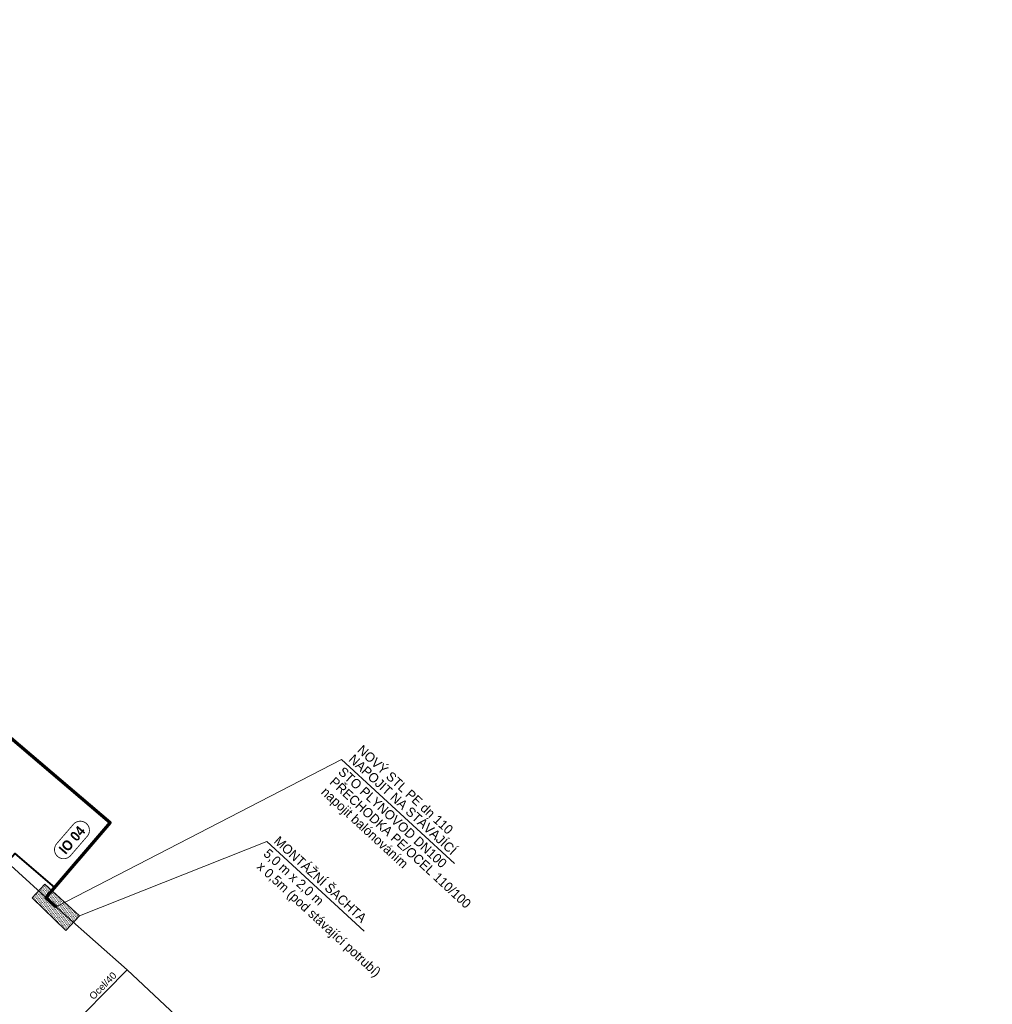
# Model space of a CAD drawing. Header units: metres. Extents: x -610133 to -609908, y -1142833 to -1142571.
# Tile 2 of 2: x -610012 to -609908, y -1142745 to -1142640. Entities that reach past the tile are written whole.
import ezdxf
from ezdxf.enums import TextEntityAlignment as Align

# ---------------------------------------------------------------- set-up
doc = ezdxf.new("R2010")
doc.units = ezdxf.units.M
doc.layers.add('RWE_SO_POPIS', color=30, linetype='_PLYN_POTRUBI_VT_PODZ')
for name, color, linetype, lineweight in [('RWE_STL_ARMATURA', 20, 'Continuous', 15), ('RWE_STL_NOVÝ', 10, 'Continuous', 70), ('RWE_STL_POPIS', 20, 'Continuous', 15), ('RWE_STL_PRIPOJKA', 240, 'Continuous', 40)]:
    doc.layers.add(name, color=color, linetype=linetype, lineweight=lineweight)
doc.layers.add('RWE_STL_RUSENY', color=7, linetype='STL plynovod_rušený', lineweight=30, true_color=0xb8b800)
doc.layers.add('S-PLYNOVOD-STL', color=7, linetype='PLYN-ST-POD', lineweight=30, true_color=0xb3b300)
doc.styles.add('2-Normal', font='txt')
doc.styles.add('HECTO', font='arialbd.ttf')
doc.linetypes.add('_PLYN_POTRUBI_VT_PODZ', pattern='A,35,-15,[114,cadkon.shx,S=1.25,R=0,X=0,Y=0],-50', length=100)
doc.linetypes.add('PLYN-ST-POD', pattern='A,3.5,-3,7,-3,[64,PKO.shx,S=1,R=0,X=0,Y=0],7,-3,3.5', length=30)
doc.linetypes.add('STL plynovod_rušený', pattern='A,0.5,[34,znan.shx,S=0.4,R=-90,X=0,Y=0],0.5,-0.4,1,-1,[254,znan.shx,S=0.2,R=-90,X=0,Y=0],-1,1,-0.4', length=5.8)

msp = doc.modelspace()

# ---------------------------------------------------------------- hatches: boundary and pattern name
at = {"layer": 'RWE_STL_ARMATURA'}
h = msp.add_hatch(dxfattribs=at)
h.set_pattern_fill('DOTS', color=256, scale=0.1, angle=62.042, style=0)
h.set_pattern_definition([(62.04204536, (-19.92983, 3.0215), (-0.103009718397, 0.14453702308), [0, -0.15875])])
h.paths.add_polyline_path([(-610009.43, -1142732.3), (-610010.78, -1142733.77), (-610007.21, -1142737.27), (-610005.75, -1142735.68)])

# ---------------------------------------------------------------- linework, layer by layer
at = {"layer": 'RWE_SO_POPIS', "color": 10, "linetype": 'Continuous', "ltscale": 0.15, "const_width": 0.09, "flags": 128}
msp.add_lwpolyline([(-610004.92, -1142727.21, 1), (-610006.39, -1142725.93), (-610008.17, -1142727.99, 1), (-610006.69, -1142729.26)], format="xyb", close=True, dxfattribs=at)
at = {"layer": 'RWE_STL_ARMATURA'}
msp.add_lwpolyline([(-610005.75, -1142735.68), (-610007.21, -1142737.27), (-610010.78, -1142733.77), (-610009.43, -1142732.3)], close=True, dxfattribs=at)
at = {"layer": 'RWE_STL_NOVÝ', "linetype": 'Continuous', "ltscale": 0.5, "flags": 128}
msp.add_lwpolyline([(-610091.62, -1142640.11), (-610090.96, -1142641.46), (-610091.39, -1142647.38), (-610089.22, -1142651.85), (-610002.47, -1142725.73), (-610009.33, -1142733.73), (-610008.22, -1142734.74)], dxfattribs=at)
at = {"layer": 'RWE_STL_POPIS', "lineweight": 5}
for p, q in [((-609965.72, -1142730.12), (-609977.77, -1142719.02)), ((-609975.36, -1142737.32), (-609985.75, -1142727.75))]:
    msp.add_line(p, q, dxfattribs=at)
for points in [[(-610008.22, -1142734.74), (-609977.77, -1142719.02)], [(-610005.75, -1142735.68), (-609985.75, -1142727.75)]]:
    msp.add_lwpolyline(points, dxfattribs=at)
at = {"layer": 'RWE_STL_PRIPOJKA', "linetype": 'Continuous'}
msp.add_lwpolyline([(-610013.62, -1142730.18), (-610012.64, -1142729.05), (-610008.41, -1142732.67)], dxfattribs=at)
at = {"layer": 'RWE_STL_RUSENY', "color": 30, "linetype": 'STL plynovod_rušený', "ltscale": 3, "flags": 128}
msp.add_lwpolyline([(-610091.62, -1142640.11), (-610091.23, -1142640.94), (-610086.93, -1142649.36), (-610077.24, -1142667.06), (-610068.47, -1142681.75), (-610067.87, -1142682.74), (-610067.02, -1142684.37), (-610058.35, -1142691.79), (-610043.49, -1142704.26), (-610034.17, -1142712.77), (-610033.53, -1142713.48), (-610017.68, -1142726.21), (-610013.46, -1142729.98), (-610008.22, -1142734.74)], dxfattribs=at)
at = {"layer": 'S-PLYNOVOD-STL', "color": 30, "lineweight": 30, "ltscale": 0.6, "flags": 128}
for points in [[(-610008.22, -1142734.74), (-610007.42, -1142735.46), (-610000.65, -1142741.45), (-609991.45, -1142750.09), (-609985.27, -1142755.75), (-609978.29, -1142764.27), (-609969.49, -1142775.16), (-609965.31, -1142780.18), (-609964.3, -1142780.61), (-609959.89, -1142785.09), (-609953.45, -1142790.86), (-609942.9, -1142801.33), (-609939.87, -1142804.25), (-609934.36, -1142808.46), (-609931.08, -1142810.64), (-609925.12, -1142814.64), (-609921.11, -1142819.13), (-609923.64, -1142823.66), (-609920.12, -1142825.69), (-609910.88, -1142831.45), (-609908.34, -1142833.02)], [(-610007.44, -1142748.34), (-610000.65, -1142741.45)]]:
    msp.add_lwpolyline(points, dxfattribs=at)

# ---------------------------------------------------------------- texts
at = {"layer": 'RWE_SO_POPIS', "color": 10, "linetype": 'Continuous', "ltscale": 0.15, "style": 'HECTO', "width": 0.9}
msp.add_text('IO 04', height=1.08, rotation=49.2236, dxfattribs=at).set_placement((-610006.54, -1142727.6), align=Align.MIDDLE_CENTER)
at = {"layer": 'RWE_STL_POPIS', "lineweight": 5, "style": '2-Normal'}
for s, p in [('NOVÝ STL PE dn 110', (-609976.18, -1142718.12)), ('NAPOJIT NA STÁVAJÍCÍ', (-609977.1, -1142719.11)), ('STO PLYNOVOD DN100', (-609978.21, -1142720.45)), ('PŘECHODKA PE/OCEL 110/100', (-609979.13, -1142721.53)), ('napojit balónováním', (-609980.04, -1142722.6)), ('MONTÁŽNÍ ŠACHTA', (-609985.08, -1142727.84)), ('5,0 m x 2,0 m ', (-609986.19, -1142729.18)), (' x 0,5m (pod stávající potrubí)', (-609987.17, -1142730.3))]:
    msp.add_text(s, height=1, rotation=317.3533, dxfattribs=at).set_placement(p)
at = {"layer": 'S-PLYNOVOD-STL', "color": 30, "lineweight": 30, "ltscale": 0.6, "insert": (-610004.24, -1142744.7), "char_height": 0.75, "width": 17.25, "attachment_point": 7, "rotation": 45.4188}
msp.add_mtext('{\\fArial|b0|i0;Ocel/40}', dxfattribs=at)

doc.saveas('drawing.dxf')
